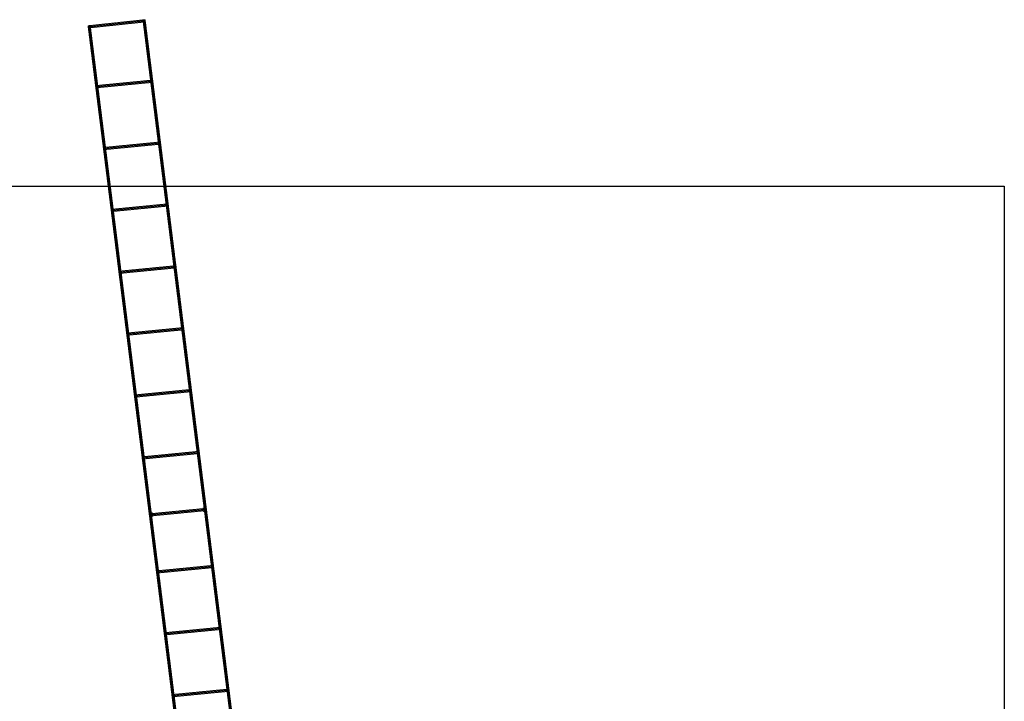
# Model space of a CAD drawing. Header units: centimetres. Extents: x -1589 to 108054, y -205274 to 31709.
# Tile 131 of 256: x 26335 to 30442, y 12111 to 14953. Entities that reach past the tile are written whole.
import ezdxf

# ---------------------------------------------------------------- set-up
doc = ezdxf.new("R2010")
doc.units = ezdxf.units.CM
doc.header["$LTSCALE"] = 0.01
doc.header["$MEASUREMENT"] = 0
doc.linetypes.add('Krawędzie ukryte', pattern=[27, 20, -7])
doc.layers.add('2_belki.K_IR', color=7, linetype='Continuous')
doc.layers.add('2_słupy.ISTN', color=7, linetype='Continuous')

msp = doc.modelspace()

# ---------------------------------------------------------------- hatches: boundary and pattern name
at = {"layer": '2_słupy.ISTN', "linetype": 'Continuous', "lineweight": 5}
h = msp.add_hatch(color=8, dxfattribs=at)
h.paths.add_polyline_path([(26850.61624, 14943.04659), (26859.54642, 14944.16544), (26858.42756, 14953.09563), (26849.49738, 14951.97677)])
h.paths.add_polyline_path([(26851.0502, 14943.60487), (26850.05566, 14951.54281), (26857.9936, 14952.53735), (26858.98814, 14944.59941)], flags=0)
h = msp.add_hatch(color=8, dxfattribs=at)
h.paths.add_polyline_path([(26621.64794, 14918.88437), (26630.57812, 14920.00322), (26629.45926, 14928.9334), (26620.52908, 14927.81455)])
h.paths.add_polyline_path([(26622.0819, 14919.44265), (26621.08736, 14927.38059), (26629.0253, 14928.37512), (26630.01984, 14920.43718)], flags=0)
h = msp.add_hatch(color=8, dxfattribs=at)
h.paths.add_polyline_path([(26652.96398, 14669.02302), (26661.89416, 14670.14187), (26660.77531, 14679.07205), (26651.84512, 14677.9532)])
h.paths.add_polyline_path([(26653.39794, 14669.58129), (26652.4034, 14677.51924), (26660.34134, 14678.51377), (26661.33588, 14670.57583)], flags=0)
h = msp.add_hatch(color=8, dxfattribs=at)
h.paths.add_polyline_path([(26882.12654, 14691.37557), (26891.05673, 14692.49443), (26889.93787, 14701.42461), (26881.00769, 14700.30575)])
h.paths.add_polyline_path([(26882.56051, 14691.93385), (26881.56597, 14699.87179), (26889.50391, 14700.86633), (26890.49845, 14692.92839)], flags=0)
h = msp.add_hatch(color=8, dxfattribs=at)
h.paths.add_polyline_path([(26685.29484, 14411.04101), (26694.22502, 14412.15987), (26693.10617, 14421.09005), (26684.17598, 14419.97119)])
h.paths.add_polyline_path([(26685.7288, 14411.59929), (26684.73426, 14419.53723), (26692.6722, 14420.53177), (26693.66674, 14412.59383)], flags=0)
h = msp.add_hatch(color=8, dxfattribs=at)
h.paths.add_polyline_path([(26914.45658, 14433.53827), (26923.38676, 14434.65713), (26922.2679, 14443.58731), (26913.33772, 14442.46846)])
h.paths.add_polyline_path([(26914.89054, 14434.09655), (26913.896, 14442.03449), (26921.83394, 14443.02903), (26922.82848, 14435.09109)], flags=0)
h = msp.add_hatch(color=8, dxfattribs=at)
h.paths.add_polyline_path([(26946.78827, 14175.41156), (26955.71845, 14176.53041), (26954.5996, 14185.4606), (26945.66941, 14184.34174)])
h.paths.add_polyline_path([(26947.22223, 14175.96984), (26946.22769, 14183.90778), (26954.16563, 14184.90232), (26955.16017, 14176.96438)], flags=0)
h = msp.add_hatch(color=8, dxfattribs=at)
h.paths.add_polyline_path([(26717.62607, 14152.8661), (26726.55626, 14153.98496), (26725.4374, 14162.91514), (26716.50722, 14161.79628)])
h.paths.add_polyline_path([(26718.06004, 14153.42438), (26717.0655, 14161.36232), (26725.00344, 14162.35686), (26725.99798, 14154.41892)], flags=0)
h = msp.add_hatch(color=8, dxfattribs=at)
h.paths.add_polyline_path([(26979.10654, 13917.58785), (26988.03672, 13918.70671), (26986.91787, 13927.63689), (26977.98769, 13926.51804)])
h.paths.add_polyline_path([(26979.5405, 13918.14613), (26978.54597, 13926.08407), (26986.48391, 13927.07861), (26987.47844, 13919.14067)], flags=0)
h = msp.add_hatch(color=8, dxfattribs=at)
h.paths.add_polyline_path([(26749.95068, 13894.88331), (26758.88087, 13896.00217), (26757.76201, 13904.93235), (26748.83183, 13903.81349)])
h.paths.add_polyline_path([(26750.38465, 13895.44159), (26749.39011, 13903.37953), (26757.32805, 13904.37407), (26758.32259, 13896.43613)], flags=0)
h = msp.add_hatch(color=8, dxfattribs=at)
h.paths.add_polyline_path([(26782.1909, 13637.72786), (26791.12108, 13638.84672), (26790.00223, 13647.7769), (26781.07204, 13646.65805)])
h.paths.add_polyline_path([(26782.62486, 13638.28614), (26781.63032, 13646.22408), (26789.56826, 13647.21862), (26790.5628, 13639.28068)], flags=0)
h = msp.add_hatch(color=8, dxfattribs=at)
h.paths.add_polyline_path([(27011.34322, 13660.16092), (27020.2734, 13661.27977), (27019.15454, 13670.20995), (27010.22436, 13669.0911)])
h.paths.add_polyline_path([(27011.77718, 13660.7192), (27010.78264, 13668.65714), (27018.72058, 13669.65167), (27019.71512, 13661.71373)], flags=0)
h = msp.add_hatch(color=8, dxfattribs=at)
h.paths.add_polyline_path([(26814.51752, 13379.74533), (26823.4477, 13380.86418), (26822.32884, 13389.79436), (26813.39866, 13388.67551)])
h.paths.add_polyline_path([(26814.95148, 13380.30361), (26813.95694, 13388.24155), (26821.89488, 13389.23608), (26822.88942, 13381.29814)], flags=0)
h = msp.add_hatch(color=8, dxfattribs=at)
h.paths.add_polyline_path([(27043.75578, 13401.4624), (27052.68597, 13402.58126), (27051.56711, 13411.51144), (27042.63693, 13410.39258)])
h.paths.add_polyline_path([(27044.18975, 13402.02068), (27043.19521, 13409.95862), (27051.13315, 13410.95316), (27052.12769, 13403.01522)], flags=0)
h = msp.add_hatch(color=8, dxfattribs=at)
h.paths.add_polyline_path([(27076.01882, 13144.11283), (27084.949, 13145.23168), (27083.83014, 13154.16187), (27074.89996, 13153.04301)])
h.paths.add_polyline_path([(27076.45278, 13144.67111), (27075.45824, 13152.60905), (27083.39618, 13153.60359), (27084.39072, 13145.66565)], flags=0)
h = msp.add_hatch(color=8, dxfattribs=at)
h.paths.add_polyline_path([(26846.85319, 13121.76392), (26855.78338, 13122.88278), (26854.66452, 13131.81296), (26845.73434, 13130.69411)])
h.paths.add_polyline_path([(26847.28716, 13122.3222), (26846.29262, 13130.26014), (26854.23056, 13131.25468), (26855.2251, 13123.31674)], flags=0)
h = msp.add_hatch(color=8, dxfattribs=at)
h.paths.add_polyline_path([(26876.98309, 12881.14298), (26890.87448, 12882.88342), (26889.13404, 12896.77482), (26875.24264, 12895.03437)])
h.paths.add_polyline_path([(26877.41705, 12881.70126), (26875.80092, 12894.60041), (26888.70008, 12896.21654), (26890.3162, 12883.31738)], flags=0)
h = msp.add_hatch(color=8, dxfattribs=at)
h.paths.add_polyline_path([(27101.20224, 12902.87214), (27115.09363, 12904.61258), (27113.35319, 12918.50398), (27099.46179, 12916.76354)])
h.paths.add_polyline_path([(27101.6362, 12903.43042), (27100.02007, 12916.32957), (27112.91923, 12917.9457), (27114.53535, 12905.04655)], flags=0)
h = msp.add_hatch(color=8, dxfattribs=at)
h.paths.add_polyline_path([(26906.51577, 12645.4863), (26915.44595, 12646.60515), (26914.3271, 12655.53534), (26905.39691, 12654.41648)])
h.paths.add_polyline_path([(26906.94973, 12646.04458), (26905.95519, 12653.98252), (26913.89313, 12654.97706), (26914.88767, 12647.03912)], flags=0)
h = msp.add_hatch(color=8, dxfattribs=at)
h.paths.add_polyline_path([(27135.68881, 12667.83613), (27144.619, 12668.95499), (27143.50014, 12677.88517), (27134.56996, 12676.76632)])
h.paths.add_polyline_path([(27136.12278, 12668.39441), (27135.12824, 12676.33235), (27143.06618, 12677.32689), (27144.06072, 12669.38895)], flags=0)
h = msp.add_hatch(color=8, dxfattribs=at)
h.paths.add_polyline_path([(27168.01132, 12409.85308), (27176.9415, 12410.97194), (27175.82265, 12419.90212), (27166.89246, 12418.78326)])
h.paths.add_polyline_path([(27168.44528, 12410.41136), (27167.45074, 12418.3493), (27175.38868, 12419.34384), (27176.38322, 12411.4059)], flags=0)
h = msp.add_hatch(color=8, dxfattribs=at)
h.paths.add_polyline_path([(26938.84564, 12387.50417), (26947.77582, 12388.62302), (26946.65696, 12397.55321), (26937.72678, 12396.43435)])
h.paths.add_polyline_path([(26939.2796, 12388.06245), (26938.28506, 12396.00039), (26946.223, 12396.99493), (26947.21754, 12389.05699)], flags=0)
h = msp.add_hatch(color=8, dxfattribs=at)
h.paths.add_polyline_path([(27200.33382, 12151.87003), (27209.26401, 12152.98888), (27208.14515, 12161.91907), (27199.21497, 12160.80021)])
h.paths.add_polyline_path([(27200.76779, 12152.42831), (27199.77325, 12160.36625), (27207.71119, 12161.36079), (27208.70573, 12153.42285)], flags=0)
h = msp.add_hatch(color=8, dxfattribs=at)
h.paths.add_polyline_path([(26971.1755, 12129.52204), (26980.10569, 12130.64089), (26978.98683, 12139.57108), (26970.05665, 12138.45222)])
h.paths.add_polyline_path([(26971.60947, 12130.08032), (26970.61493, 12138.01826), (26978.55287, 12139.0128), (26979.54741, 12131.07486)], flags=0)

# ---------------------------------------------------------------- linework, layer by layer
for points in [[(21472.28436, 8319.63783), (21472.28436, 11289.63783), (21472.28436, 14259.63783), (30442.28436, 14259.63783)], [(30442.28436, 14259.63783), (30442.28436, 11289.63783), (30442.28436, 8319.63783), (21472.28436, 8319.63783)], [(21472.28436, 8319.63783), (21472.28436, 11289.63783), (21472.28436, 14259.63783), (30442.28436, 14259.63783)], [(30442.28436, 14259.63783), (30442.28436, 11289.63783), (30442.28436, 8319.63783), (21472.28436, 8319.63783)]]:
    msp.add_lwpolyline(points)
at = {"layer": '2_belki.K_IR', "color": 8, "linetype": 'Krawędzie ukryte', "lineweight": 5}
for p, q in [((26854.03985, 14952.62206), (26739.55902, 14940.45984)), ((26853.94233, 14952.66193), (26849.47724, 14952.1025)), ((26849.47724, 14952.1025), (26865.53054, 14823.97263)), ((26858.40742, 14953.22136), (26853.94233, 14952.66193)), ((26886.04892, 14696.40218), (26853.94233, 14952.66193)), ((26854.51525, 14948.14724), (26854.03985, 14952.62206)), ((26874.46072, 14825.09149), (26858.40742, 14953.22136)), ((26624.99417, 14928.37398), (26620.52908, 14927.81455)), ((26620.52908, 14927.81455), (26636.47325, 14800.55566)), ((26628.78087, 14924.35242), (26621.83461, 14923.48671)), ((26621.83461, 14923.48671), (26622.41388, 14918.83875)), ((26622.37214, 14923.21655), (26628.32608, 14923.95859)), ((26622.86866, 14919.23259), (26622.37214, 14923.21655)), ((26622.41388, 14918.83875), (26629.36014, 14919.70446)), ((26653.06548, 14672.89715), (26622.41388, 14918.83875)), ((26628.8226, 14919.97462), (26622.86866, 14919.23259)), ((26629.45926, 14928.9334), (26624.99417, 14928.37398)), ((26656.88252, 14673.8562), (26624.99417, 14928.37398)), ((26739.55902, 14940.45984), (26625.0782, 14928.29762)), ((26625.0782, 14928.29762), (26625.55359, 14923.8228)), ((26854.51525, 14948.14724), (26625.55359, 14923.8228)), ((26625.55359, 14923.8228), (26626.02899, 14919.34798)), ((26656.24898, 14675.65399), (26625.59737, 14921.59559)), ((26626.02899, 14919.34798), (26740.50982, 14931.5102)), ((26628.32608, 14923.95859), (26628.8226, 14919.97462)), ((26629.36014, 14919.70446), (26628.78087, 14924.35242)), ((26660.01175, 14673.76286), (26629.36014, 14919.70446)), ((26645.40343, 14801.67452), (26629.45926, 14928.9334)), ((26740.50982, 14931.5102), (26854.99064, 14943.67242)), ((26858.14362, 14946.34775), (26851.19736, 14945.48204)), ((26851.19736, 14945.48204), (26851.77663, 14940.83409)), ((26851.7349, 14945.21188), (26857.68884, 14945.95392)), ((26852.23142, 14941.22792), (26851.7349, 14945.21188)), ((26851.77663, 14940.83409), (26858.72289, 14941.6998)), ((26882.60103, 14693.50608), (26851.77663, 14940.83409)), ((26858.18536, 14941.96996), (26852.23142, 14941.22792)), ((26854.99064, 14943.67242), (26854.51525, 14948.14724)), ((26885.78452, 14696.26291), (26854.96013, 14943.59092)), ((26857.68884, 14945.95392), (26858.18536, 14941.96996)), ((26858.72289, 14941.6998), (26858.14362, 14946.34775)), ((26889.54729, 14694.37179), (26858.72289, 14941.6998)), ((26636.47325, 14800.55566), (26652.41742, 14673.29677)), ((26661.34761, 14674.41563), (26645.40343, 14801.67452)), ((26865.53054, 14823.97263), (26881.58383, 14695.84276)), ((26890.51401, 14696.96161), (26874.46072, 14825.09149)), ((26652.41742, 14673.29677), (26656.88252, 14673.8562)), ((26656.88462, 14673.85644), (26652.41953, 14673.29702)), ((26652.41953, 14673.29702), (26668.58078, 14544.3055)), ((26653.06548, 14672.89715), (26660.01175, 14673.76286)), ((26653.09306, 14674.05814), (26660.03871, 14674.92875)), ((26653.09306, 14674.05814), (26685.21019, 14417.82959)), ((26771.01407, 14689.70256), (26656.43278, 14678.52628)), ((26656.43278, 14678.52628), (26656.86964, 14674.04753)), ((26656.84569, 14672.26116), (26688.96282, 14416.0326)), ((26886.03221, 14696.40009), (26656.86964, 14674.04753)), ((26656.86964, 14674.04753), (26657.3065, 14669.56879)), ((26656.88252, 14673.8562), (26661.34761, 14674.41563)), ((26661.34971, 14674.41587), (26656.88462, 14673.85644)), ((26689.20713, 14415.87341), (26656.88462, 14673.85644)), ((26657.3065, 14669.56879), (26771.88778, 14680.74507)), ((26660.03871, 14674.92875), (26692.15584, 14418.70019)), ((26677.51097, 14545.42435), (26661.34971, 14674.41587)), ((26885.59535, 14700.87883), (26771.01407, 14689.70256)), ((26771.88778, 14680.74507), (26886.46907, 14691.92134)), ((26881.58383, 14695.84276), (26886.04892, 14696.40218)), ((26886.04893, 14696.40217), (26881.58383, 14695.84274)), ((26881.58383, 14695.84274), (26897.74509, 14566.85122)), ((26882.00348, 14698.40342), (26888.94827, 14699.2809)), ((26882.00348, 14698.40342), (26914.63652, 14440.12903)), ((26882.60103, 14693.50608), (26889.54729, 14694.37179)), ((26886.03221, 14696.40009), (26885.59535, 14700.87883)), ((26885.75789, 14696.61015), (26918.39093, 14438.33576)), ((26886.46907, 14691.92134), (26886.03221, 14696.40009)), ((26886.04892, 14696.40218), (26890.51401, 14696.96161)), ((26890.51402, 14696.96159), (26886.04893, 14696.40217)), ((26918.37143, 14438.41913), (26886.04893, 14696.40217)), ((26888.94827, 14699.2809), (26921.5813, 14441.00651)), ((26906.67527, 14567.97008), (26890.51402, 14696.96159)), ((26668.58078, 14544.3055), (26684.74203, 14415.31398)), ((26693.67222, 14416.43284), (26677.51097, 14545.42435)), ((26897.74509, 14566.85122), (26913.90634, 14437.8597)), ((26922.83652, 14438.97856), (26906.67527, 14567.97008)), ((26684.74203, 14415.31398), (26689.20713, 14415.87341)), ((26689.20923, 14415.87366), (26684.74414, 14415.31423)), ((26685.21019, 14417.82959), (26692.15584, 14418.70019)), ((26685.7698, 14413.36501), (26685.21019, 14417.82959)), ((26692.15772, 14418.69794), (26685.21146, 14417.83223)), ((26685.21146, 14417.83223), (26685.76792, 14413.36726)), ((26691.69969, 14418.31911), (26685.74628, 14417.57287)), ((26685.74628, 14417.57287), (26686.22595, 14413.74609)), ((26685.74737, 14417.57514), (26691.7013, 14418.31718)), ((26686.22434, 14413.74802), (26685.74737, 14417.57514)), ((26803.34493, 14431.72055), (26688.76365, 14420.54427)), ((26688.76365, 14420.54427), (26689.2005, 14416.06553)), ((26720.8993, 14159.78147), (26688.96282, 14416.0326)), ((26918.36307, 14438.41808), (26689.2005, 14416.06553)), ((26689.2005, 14416.06553), (26689.63736, 14411.58678)), ((26689.20713, 14415.87341), (26693.67222, 14416.43284)), ((26693.67433, 14416.43308), (26689.20923, 14415.87366)), ((26721.53174, 14157.89062), (26689.20923, 14415.87366)), ((26689.63736, 14411.58678), (26804.21864, 14422.76306)), ((26692.17936, 14414.49233), (26691.69969, 14418.31911)), ((26691.7013, 14418.31718), (26692.17828, 14414.49006)), ((26692.15584, 14418.70019), (26692.71545, 14414.23562)), ((26692.71419, 14414.23297), (26692.15772, 14418.69794)), ((26709.83558, 14287.44157), (26693.67433, 14416.43308)), ((26917.92621, 14442.89683), (26803.34493, 14431.72055)), ((26804.21864, 14422.76306), (26918.79993, 14433.93934)), ((26913.90634, 14437.8597), (26918.37143, 14438.41913)), ((26918.37143, 14438.41911), (26913.90634, 14437.85969)), ((26913.90634, 14437.85969), (26930.06759, 14308.86817)), ((26921.48372, 14440.9882), (26914.53745, 14440.12249)), ((26914.53745, 14440.12249), (26915.09392, 14435.65752)), ((26914.63652, 14440.12903), (26921.5813, 14441.00651)), ((26915.20055, 14435.66501), (26914.63652, 14440.12903)), ((26915.07336, 14439.8654), (26921.0273, 14440.60744)), ((26915.55034, 14436.03828), (26915.07336, 14439.8654)), ((26915.09392, 14435.65752), (26922.04018, 14436.52323)), ((26947.23995, 14177.72505), (26915.09392, 14435.65752)), ((26921.12554, 14440.62497), (26915.17286, 14439.87285)), ((26915.17286, 14439.87285), (26915.65632, 14436.04655)), ((26922.14533, 14436.54249), (26915.20055, 14435.66501)), ((26921.50427, 14436.78032), (26915.55034, 14436.03828)), ((26915.65632, 14436.04655), (26921.60899, 14436.79867)), ((26918.36307, 14438.41808), (26917.92621, 14442.89683)), ((26950.43484, 14180.39039), (26918.28882, 14438.32286)), ((26918.79993, 14433.93934), (26918.36307, 14438.41808)), ((26918.37143, 14438.41913), (26922.83652, 14438.97856)), ((26922.83652, 14438.97854), (26918.37143, 14438.41911)), ((26950.69393, 14180.43608), (26918.37143, 14438.41911)), ((26921.0273, 14440.60744), (26921.50427, 14436.78032)), ((26921.60899, 14436.79867), (26921.12554, 14440.62497)), ((26922.04018, 14436.52323), (26921.48372, 14440.9882)), ((26921.5813, 14441.00651), (26922.14533, 14436.54249)), ((26954.18621, 14178.59076), (26922.04018, 14436.52323)), ((26938.99777, 14309.98702), (26922.83652, 14438.97854)), ((26684.74414, 14415.31423), (26700.90539, 14286.32271)), ((26685.76792, 14413.36726), (26692.71419, 14414.23297)), ((26717.7044, 14157.11613), (26685.76792, 14413.36726)), ((26692.71545, 14414.23562), (26685.7698, 14413.36501)), ((26692.17828, 14414.49006), (26686.22434, 14413.74802)), ((26686.22595, 14413.74609), (26692.17936, 14414.49233)), ((26724.65067, 14157.98184), (26692.71419, 14414.23297)), ((26930.06759, 14308.86817), (26946.22884, 14179.87665)), ((26955.15902, 14180.99551), (26938.99777, 14309.98702)), ((26700.90539, 14286.32271), (26717.06665, 14157.33119)), ((26725.99683, 14158.45005), (26709.83558, 14287.44157)), ((26835.67579, 14173.73855), (26721.09451, 14162.56227)), ((26950.69393, 14180.43608), (26721.53137, 14158.08352)), ((26950.25708, 14184.91482), (26835.67579, 14173.73855)), ((26836.54951, 14164.78106), (26951.13079, 14175.95733)), ((26946.22884, 14179.87665), (26950.69393, 14180.43608)), ((26950.69393, 14180.43606), (26946.22884, 14179.87663)), ((26946.22884, 14179.87663), (26962.39009, 14050.88511)), ((26946.65685, 14182.43836), (26953.60163, 14183.31584)), ((26946.65685, 14182.43836), (26979.28989, 13924.16397)), ((26947.23995, 14177.72505), (26954.18621, 14178.59076)), ((26950.69393, 14180.43608), (26950.25708, 14184.91482)), ((26950.41126, 14180.64509), (26983.04429, 13922.3707)), ((26950.69393, 14180.43608), (26955.15902, 14180.99551)), ((26955.15903, 14180.99549), (26950.69393, 14180.43606)), ((26951.13079, 14175.95733), (26950.69393, 14180.43608)), ((26983.01644, 13922.45302), (26950.69393, 14180.43606)), ((26953.60163, 14183.31584), (26986.23467, 13925.04145)), ((26971.32028, 14052.00397), (26955.15903, 14180.99549)), ((26717.06665, 14157.33119), (26721.53174, 14157.89062)), ((26721.53385, 14157.89087), (26717.06875, 14157.33144)), ((26717.06875, 14157.33144), (26733.23001, 14028.33992)), ((26717.7044, 14157.11613), (26724.65067, 14157.98184)), ((26717.74643, 14158.09308), (26724.69208, 14158.96369)), ((26717.74643, 14158.09308), (26749.86356, 13901.86453)), ((26721.09451, 14162.56227), (26721.53137, 14158.08352)), ((26721.49906, 14156.2961), (26753.61619, 13900.06754)), ((26721.53137, 14158.08352), (26721.96822, 14153.60478)), ((26721.53174, 14157.89062), (26725.99683, 14158.45005)), ((26725.99894, 14158.45029), (26721.53385, 14157.89087)), ((26753.85635, 13899.90783), (26721.53385, 14157.89087)), ((26721.96822, 14153.60478), (26836.54951, 14164.78106)), ((26724.69208, 14158.96369), (26756.80921, 13902.73513)), ((26742.16019, 14029.45878), (26725.99894, 14158.45029)), ((26962.39009, 14050.88511), (26978.55135, 13921.8936)), ((26987.48153, 13923.01245), (26971.32028, 14052.00397)), ((26733.23001, 14028.33992), (26749.39126, 13899.3484)), ((26758.32144, 13900.46726), (26742.16019, 14029.45878)), ((26982.57958, 13926.93177), (26867.9983, 13915.75549)), ((26986.13708, 13925.02314), (26979.19082, 13924.15743)), ((26979.19082, 13924.15743), (26979.74729, 13919.69246)), ((26979.28989, 13924.16397), (26986.23467, 13925.04145)), ((26979.85392, 13919.69995), (26979.28989, 13924.16397)), ((26979.72673, 13923.90034), (26985.68067, 13924.64238)), ((26980.2037, 13920.07322), (26979.72673, 13923.90034)), ((26985.7789, 13924.65991), (26979.82623, 13923.90779)), ((26979.82623, 13923.90779), (26980.30968, 13920.08149)), ((26983.01644, 13922.45302), (26982.57958, 13926.93177)), ((26983.01644, 13922.45302), (26987.48153, 13923.01245)), ((26987.48153, 13923.01243), (26983.01644, 13922.45301)), ((26985.68067, 13924.64238), (26986.15764, 13920.81526)), ((26986.26236, 13920.83361), (26985.7789, 13924.65991)), ((26986.69355, 13920.55817), (26986.13708, 13925.02314)), ((26986.23467, 13925.04145), (26986.7987, 13920.57743)), ((27003.64278, 13794.02092), (26987.48153, 13923.01243)), ((26749.39126, 13899.3484), (26753.85635, 13899.90783)), ((26753.85846, 13899.90808), (26749.39336, 13899.34865)), ((26749.39336, 13899.34865), (26765.55462, 13770.35713)), ((26749.86356, 13901.86453), (26756.80921, 13902.73513)), ((26750.42317, 13897.39995), (26749.86356, 13901.86453)), ((26756.81108, 13902.73288), (26749.86482, 13901.86717)), ((26749.86482, 13901.86717), (26750.42129, 13897.4022)), ((26756.35306, 13902.35405), (26750.39965, 13901.60782)), ((26750.39965, 13901.60782), (26750.87932, 13897.78103)), ((26750.40073, 13901.61008), (26756.35467, 13902.35212)), ((26750.8777, 13897.78296), (26750.40073, 13901.61008)), ((26750.42129, 13897.4022), (26757.36755, 13898.26791)), ((26782.35777, 13641.15107), (26750.42129, 13897.4022)), ((26757.36882, 13898.27056), (26750.42317, 13897.39995)), ((26756.83164, 13898.525), (26750.8777, 13897.78296)), ((26750.87932, 13897.78103), (26756.83273, 13898.52727)), ((26867.9983, 13915.75549), (26753.41701, 13904.57921)), ((26753.41701, 13904.57921), (26753.85387, 13900.10047)), ((26785.55267, 13643.81641), (26753.61619, 13900.06754)), ((26983.01644, 13922.45302), (26753.85387, 13900.10047)), ((26753.85387, 13900.10047), (26754.29073, 13895.62172)), ((26753.85635, 13899.90783), (26758.32144, 13900.46726)), ((26758.32355, 13900.4675), (26753.85846, 13899.90808)), ((26786.18096, 13641.92504), (26753.85846, 13899.90808)), ((26754.29073, 13895.62172), (26868.87201, 13906.798)), ((26756.83273, 13898.52727), (26756.35306, 13902.35405)), ((26756.35467, 13902.35212), (26756.83164, 13898.525)), ((26756.80921, 13902.73513), (26757.36882, 13898.27056)), ((26757.36755, 13898.26791), (26756.81108, 13902.73288)), ((26789.30403, 13642.01678), (26757.36755, 13898.26791)), ((26774.4848, 13771.47599), (26758.32355, 13900.4675)), ((26868.87201, 13906.798), (26983.45329, 13917.97428)), ((26978.55135, 13921.8936), (26983.01644, 13922.45302)), ((26983.01644, 13922.45301), (26978.55135, 13921.89358)), ((26978.55135, 13921.89358), (26994.7126, 13792.90206)), ((26979.74729, 13919.69246), (26986.69355, 13920.55817)), ((27011.89331, 13661.75999), (26979.74729, 13919.69246)), ((26986.7987, 13920.57743), (26979.85392, 13919.69995)), ((26986.15764, 13920.81526), (26980.2037, 13920.07322)), ((26980.30968, 13920.08149), (26986.26236, 13920.83361)), ((27015.08821, 13664.42533), (26982.94219, 13922.3578)), ((26983.45329, 13917.97428), (26983.01644, 13922.45302)), ((27015.33894, 13664.46997), (26983.01644, 13922.45301)), ((27018.83957, 13662.6257), (26986.69355, 13920.55817)), ((26765.55462, 13770.35713), (26781.71587, 13641.36561)), ((26790.64605, 13642.48447), (26774.4848, 13771.47599)), ((26994.7126, 13792.90206), (27010.87385, 13663.91054)), ((27019.80403, 13665.0294), (27003.64278, 13794.02092)), ((26781.71587, 13641.36561), (26786.18096, 13641.92504)), ((26786.18307, 13641.92529), (26781.71798, 13641.36586)), ((26781.71798, 13641.36586), (26797.87923, 13512.37434)), ((26782.35777, 13641.15107), (26789.30403, 13642.01678)), ((26782.65698, 13642.07758), (26789.60263, 13642.94819)), ((26782.65698, 13642.07758), (26814.7741, 13385.84902)), ((26900.3208, 13657.77244), (26785.73952, 13646.59616)), ((26785.73952, 13646.59616), (26786.17638, 13642.11742)), ((27015.33894, 13664.46997), (26786.17638, 13642.11742)), ((26786.17638, 13642.11742), (26786.61323, 13637.63867)), ((26786.18096, 13641.92504), (26790.64605, 13642.48447)), ((26790.64816, 13642.48472), (26786.18307, 13641.92529)), ((26818.50557, 13383.94225), (26786.18307, 13641.92529)), ((26786.40961, 13640.2806), (26818.52674, 13384.05204)), ((26786.61323, 13637.63867), (26901.19452, 13648.81495)), ((26789.60263, 13642.94819), (26821.71975, 13386.71963)), ((26806.80941, 13513.4932), (26790.64816, 13642.48472)), ((27014.90208, 13668.94872), (26900.3208, 13657.77244)), ((26901.19452, 13648.81495), (27015.7758, 13659.99123)), ((27010.87385, 13663.91054), (27015.33894, 13664.46997)), ((27015.33894, 13664.46995), (27010.87385, 13663.91053)), ((27010.87385, 13663.91053), (27027.0351, 13534.91901)), ((27011.53954, 13666.50518), (27018.48432, 13667.38266)), ((27011.53954, 13666.50518), (27044.17258, 13408.23079)), ((27011.89331, 13661.75999), (27018.83957, 13662.6257)), ((27015.33894, 13664.46997), (27014.90208, 13668.94872)), ((27015.29395, 13664.71191), (27047.92699, 13406.43752)), ((27015.33894, 13664.46997), (27019.80403, 13665.0294)), ((27019.80404, 13665.02938), (27015.33894, 13664.46995)), ((27015.7758, 13659.99123), (27015.33894, 13664.46997)), ((27047.66145, 13406.48692), (27015.33894, 13664.46995)), ((27018.48432, 13667.38266), (27051.11736, 13409.10827)), ((27035.96529, 13536.03786), (27019.80404, 13665.02938)), ((26797.87923, 13512.37434), (26814.04048, 13383.38282)), ((26822.97066, 13384.50168), (26806.80941, 13513.4932)), ((27027.0351, 13534.91901), (27043.19636, 13405.92749)), ((27052.12654, 13407.04635), (27035.96529, 13536.03786)), ((26932.64331, 13399.78939), (26818.06202, 13388.61311)), ((27047.66145, 13406.48692), (26818.49888, 13384.13436)), ((26818.93574, 13379.65562), (26933.51702, 13390.8319)), ((27047.22459, 13410.96566), (26932.64331, 13399.78939)), ((26933.51702, 13390.8319), (27048.0983, 13402.00817)), ((27047.66145, 13406.48692), (27043.19636, 13405.92749)), ((27043.19636, 13405.92749), (27047.66145, 13406.48692)), ((27043.19636, 13405.92749), (27059.35761, 13276.93597)), ((27051.04763, 13409.00764), (27044.10137, 13408.14193)), ((27044.10137, 13408.14193), (27044.65784, 13403.67696)), ((27044.17258, 13408.23079), (27051.11736, 13409.10827)), ((27044.73661, 13403.76677), (27044.17258, 13408.23079)), ((27044.63728, 13407.88484), (27050.59122, 13408.62687)), ((27045.11425, 13404.05772), (27044.63728, 13407.88484)), ((27044.65784, 13403.67696), (27051.6041, 13404.54267)), ((27076.80386, 13145.74449), (27044.65784, 13403.67696)), ((27050.66159, 13408.72673), (27044.70892, 13407.97461)), ((27044.70892, 13407.97461), (27045.19238, 13404.14831)), ((27051.68139, 13404.64425), (27044.73661, 13403.76677)), ((27051.06819, 13404.79976), (27045.11425, 13404.05772)), ((27045.19238, 13404.14831), (27051.14505, 13404.90043)), ((27047.66145, 13406.48692), (27047.22459, 13410.96566)), ((27052.12654, 13407.04635), (27047.66145, 13406.48692)), ((27047.66145, 13406.48692), (27052.12654, 13407.04635)), ((27079.98395, 13148.50388), (27047.66145, 13406.48692)), ((27048.0983, 13402.00817), (27047.66145, 13406.48692)), ((27079.99876, 13148.40983), (27047.85273, 13406.3423)), ((27050.59122, 13408.62687), (27051.06819, 13404.79976)), ((27051.14505, 13404.90043), (27050.66159, 13408.72673)), ((27051.6041, 13404.54267), (27051.04763, 13409.00764)), ((27051.11736, 13409.10827), (27051.68139, 13404.64425)), ((27083.75012, 13146.6102), (27051.6041, 13404.54267)), ((27068.28779, 13278.05483), (27052.12654, 13407.04635)), ((26814.04048, 13383.38282), (26818.50557, 13383.94225)), ((26818.50768, 13383.9425), (26814.04259, 13383.38307)), ((26814.04259, 13383.38307), (26830.20384, 13254.39155)), ((26814.7741, 13385.84902), (26821.71975, 13386.71963)), ((26815.33372, 13381.38445), (26814.7741, 13385.84902)), ((26821.93061, 13384.78778), (26814.98435, 13383.92208)), ((26814.98435, 13383.92208), (26815.54081, 13379.4571)), ((26821.26361, 13386.33855), (26815.31019, 13385.59231)), ((26815.31019, 13385.59231), (26815.78986, 13381.76553)), ((26822.27937, 13382.25505), (26815.33372, 13381.38445)), ((26815.52026, 13383.66498), (26821.47419, 13384.40702)), ((26815.99723, 13379.83787), (26815.52026, 13383.66498)), ((26815.54081, 13379.4571), (26822.48708, 13380.32281)), ((26847.47729, 13123.20597), (26815.54081, 13379.4571)), ((26815.78986, 13381.76553), (26821.74328, 13382.51177)), ((26821.95117, 13380.5799), (26815.99723, 13379.83787)), ((26818.06202, 13388.61311), (26818.49888, 13384.13436)), ((26818.49888, 13384.13436), (26818.93574, 13379.65562)), ((26818.50557, 13383.94225), (26822.97066, 13384.50168)), ((26822.97277, 13384.50193), (26818.50768, 13383.9425)), ((26850.83018, 13125.95946), (26818.50768, 13383.9425)), ((26850.67219, 13125.87131), (26818.73571, 13382.12244)), ((26821.74328, 13382.51177), (26821.26361, 13386.33855)), ((26821.47419, 13384.40702), (26821.95117, 13380.5799)), ((26821.71975, 13386.71963), (26822.27937, 13382.25505)), ((26822.48708, 13380.32281), (26821.93061, 13384.78778)), ((26854.42355, 13124.07168), (26822.48708, 13380.32281)), ((26839.13402, 13255.51041), (26822.97277, 13384.50193)), ((27059.35761, 13276.93597), (27075.51886, 13147.94446)), ((27084.44904, 13149.06331), (27068.28779, 13278.05483)), ((26830.20384, 13254.39155), (26846.36509, 13125.40004)), ((26855.29527, 13126.51889), (26839.13402, 13255.51041)), ((27079.98395, 13148.50388), (26850.82138, 13126.15133)), ((27079.54709, 13152.98263), (26964.96581, 13141.80635)), ((26965.83952, 13132.84886), (27080.42081, 13144.02514)), ((27079.98395, 13148.50388), (27075.51886, 13147.94446)), ((27075.51886, 13147.94446), (27079.98395, 13148.50388)), ((27075.51886, 13147.94446), (27090.4147, 13029.05284)), ((27076.15113, 13149.0591), (27083.09592, 13149.93657)), ((27076.15113, 13149.0591), (27105.55222, 12916.36403)), ((27076.80386, 13145.74449), (27083.75012, 13146.6102)), ((27079.98395, 13148.50388), (27079.54709, 13152.98263)), ((27079.92274, 13147.12967), (27109.32383, 12914.4346)), ((27084.44904, 13149.06331), (27079.98395, 13148.50388)), ((27079.98395, 13148.50388), (27084.44904, 13149.06331)), ((27109.77563, 12910.72066), (27079.98395, 13148.50388)), ((27080.42081, 13144.02514), (27079.98395, 13148.50388)), ((27083.09592, 13149.93657), (27112.497, 12917.2415)), ((27099.34488, 13030.1717), (27084.44904, 13149.06331)), ((26850.83018, 13125.95946), (26846.36509, 13125.40004)), ((26846.36509, 13125.40004), (26850.83018, 13125.95946)), ((26846.36509, 13125.40004), (26861.26093, 13006.50842)), ((26847.22438, 13126.73971), (26854.17003, 13127.61031)), ((26847.22438, 13126.73971), (26876.39532, 12894.01567)), ((26847.47729, 13123.20597), (26854.42355, 13124.07168)), ((26964.96581, 13141.80635), (26850.38453, 13130.63007)), ((26850.38453, 13130.63007), (26850.82138, 13126.15133)), ((26850.82138, 13126.15133), (26851.25824, 13121.67258)), ((26855.29527, 13126.51889), (26850.83018, 13125.95946)), ((26850.83018, 13125.95946), (26855.29527, 13126.51889)), ((26880.62186, 12888.17624), (26850.83018, 13125.95946)), ((26850.99408, 13124.80655), (26880.16502, 12892.08252)), ((26851.25824, 13121.67258), (26965.83952, 13132.84886)), ((26854.17003, 13127.61031), (26883.34097, 12894.88628)), ((26870.19111, 13007.62728), (26855.29527, 13126.51889)), ((27090.4147, 13029.05284), (27105.31054, 12910.16123)), ((27114.24072, 12911.28008), (27099.34488, 13030.1717)), ((26861.26093, 13006.50842), (26876.15677, 12887.61681)), ((26885.08695, 12888.73566), (26870.19111, 13007.62728)), ((26994.75749, 12904.02312), (26880.17621, 12892.84685)), ((27109.77563, 12910.72066), (26880.61307, 12888.3681)), ((27109.33877, 12915.1994), (26994.75749, 12904.02312)), ((26995.63121, 12895.06563), (27110.21249, 12906.24191)), ((27109.77563, 12910.72066), (27105.31054, 12910.16123)), ((27105.31054, 12910.16123), (27109.77563, 12910.72066)), ((27105.31054, 12910.16123), (27120.20638, 12791.26961)), ((27105.55222, 12916.36403), (27112.497, 12917.2415)), ((27106.15066, 12911.6277), (27105.55222, 12916.36403)), ((27112.04369, 12916.84052), (27106.09102, 12916.0884)), ((27106.09102, 12916.0884), (27106.60397, 12912.02868)), ((27113.09544, 12912.50517), (27106.15066, 12911.6277)), ((27113.45464, 12909.64278), (27106.50838, 12908.77707)), ((27106.50838, 12908.77707), (27107.09879, 12904.03973)), ((27106.60397, 12912.02868), (27112.55664, 12912.7808)), ((27107.04671, 12908.50053), (27113.00065, 12909.24256)), ((27107.55278, 12904.43995), (27107.04671, 12908.50053)), ((27107.09879, 12904.03973), (27114.04505, 12904.90544)), ((27136.10565, 12671.29519), (27107.09879, 12904.03973)), ((27113.50672, 12905.18199), (27107.55278, 12904.43995)), ((27109.77563, 12910.72066), (27109.33877, 12915.1994)), ((27114.24072, 12911.28008), (27109.77563, 12910.72066)), ((27109.77563, 12910.72066), (27114.24072, 12911.28008)), ((27139.56732, 12672.93743), (27109.77563, 12910.72066)), ((27110.21249, 12906.24191), (27109.77563, 12910.72066)), ((27139.28358, 12674.09672), (27110.27672, 12906.84126)), ((27112.55664, 12912.7808), (27112.04369, 12916.84052)), ((27112.497, 12917.2415), (27113.09544, 12912.50517)), ((27113.00065, 12909.24256), (27113.50672, 12905.18199)), ((27114.04505, 12904.90544), (27113.45464, 12909.64278)), ((27143.05192, 12672.1609), (27114.04505, 12904.90544)), ((27129.13657, 12792.38847), (27114.24072, 12911.28008)), ((26880.62186, 12888.17624), (26876.15677, 12887.61681)), ((26876.15677, 12887.61681), (26880.62186, 12888.17624)), ((26876.15677, 12887.61681), (26891.05261, 12768.72519)), ((26876.39532, 12894.01567), (26883.34097, 12894.88628)), ((26876.98907, 12889.27875), (26876.39532, 12894.01567)), ((26882.88726, 12894.48574), (26876.93385, 12893.73951)), ((26876.93385, 12893.73951), (26877.44278, 12889.67929)), ((26883.93472, 12890.14936), (26876.98907, 12889.27875)), ((26884.30087, 12887.09836), (26877.35461, 12886.23265)), ((26877.35461, 12886.23265), (26877.94502, 12881.49531)), ((26877.44278, 12889.67929), (26883.39619, 12890.42553)), ((26877.89294, 12885.95611), (26883.84688, 12886.69814)), ((26878.39901, 12881.89553), (26877.89294, 12885.95611)), ((26877.94502, 12881.49531), (26884.89128, 12882.36102)), ((26906.95189, 12648.75077), (26877.94502, 12881.49531)), ((26884.35295, 12882.63757), (26878.39901, 12881.89553)), ((26880.17621, 12892.84685), (26880.61307, 12888.3681)), ((26880.61307, 12888.3681), (26881.04992, 12883.88936)), ((26885.08695, 12888.73566), (26880.62186, 12888.17624)), ((26880.62186, 12888.17624), (26885.08695, 12888.73566)), ((26910.41355, 12650.39301), (26880.62186, 12888.17624)), ((26881.04992, 12883.88936), (26995.63121, 12895.06563)), ((26910.12981, 12651.5523), (26881.12295, 12884.29684)), ((26883.39619, 12890.42553), (26882.88726, 12894.48574)), ((26883.34097, 12894.88628), (26883.93472, 12890.14936)), ((26883.84688, 12886.69814), (26884.35295, 12882.63757)), ((26884.89128, 12882.36102), (26884.30087, 12887.09836)), ((26913.89815, 12649.61648), (26884.89128, 12882.36102)), ((26899.9828, 12769.84405), (26885.08695, 12888.73566)), ((27120.20638, 12791.26961), (27135.10222, 12672.378)), ((27144.03241, 12673.49686), (27129.13657, 12792.38847)), ((26891.05261, 12768.72519), (26905.94846, 12649.83358)), ((26914.87864, 12650.95244), (26899.9828, 12769.84405)), ((26910.41355, 12650.39301), (26905.94846, 12649.83358)), ((26905.94846, 12649.83358), (26910.41355, 12650.39301)), ((26905.94846, 12649.83358), (26922.10971, 12520.84206)), ((26906.72212, 12650.5171), (26913.66777, 12651.38771)), ((26906.72212, 12650.5171), (26938.83925, 12394.28855)), ((26906.95189, 12648.75077), (26913.89815, 12649.61648)), ((27024.54918, 12666.2399), (26909.96789, 12655.06362)), ((26909.96789, 12655.06362), (26910.40475, 12650.58487)), ((27139.56732, 12672.93743), (26910.40475, 12650.58487)), ((26910.40475, 12650.58487), (26910.84161, 12646.10613)), ((26914.87864, 12650.95244), (26910.41355, 12650.39301)), ((26910.41355, 12650.39301), (26914.87864, 12650.95244)), ((26942.73605, 12392.40997), (26910.41355, 12650.39301)), ((26910.84161, 12646.10613), (27025.42289, 12657.28241)), ((26913.66777, 12651.38771), (26945.7849, 12395.15915)), ((26931.03989, 12521.96092), (26914.87864, 12650.95244)), ((27139.13046, 12677.41617), (27024.54918, 12666.2399)), ((27025.42289, 12657.28241), (27140.00417, 12668.45868)), ((27139.56732, 12672.93743), (27135.10222, 12672.378)), ((27135.10222, 12672.378), (27139.56732, 12672.93743)), ((27135.10222, 12672.378), (27151.26348, 12543.38648)), ((27135.63254, 12674.86238), (27142.57732, 12675.73986)), ((27135.63254, 12674.86238), (27168.00306, 12418.66571)), ((27136.10565, 12671.29519), (27143.05192, 12672.1609)), ((27139.56732, 12672.93743), (27139.13046, 12677.41617)), ((27139.38695, 12673.06911), (27171.75746, 12416.87244)), ((27144.03241, 12673.49686), (27139.56732, 12672.93743)), ((27139.56732, 12672.93743), (27144.03241, 12673.49686)), ((27171.88982, 12414.95439), (27139.56732, 12672.93743)), ((27140.00417, 12668.45868), (27139.56732, 12672.93743)), ((27142.57732, 12675.73986), (27174.94784, 12419.54319)), ((27160.19366, 12544.50534), (27144.03241, 12673.49686)), ((26910.47475, 12648.72012), (26942.59188, 12392.49156)), ((27151.26348, 12543.38648), (27167.42473, 12414.39497)), ((27176.35491, 12415.51382), (27160.19366, 12544.50534)), ((26922.10971, 12520.84206), (26938.27096, 12391.85055)), ((26947.20114, 12392.9694), (26931.03989, 12521.96092)), ((27056.87168, 12408.25686), (26942.29039, 12397.08058)), ((27171.88982, 12414.95439), (26942.72725, 12392.60184)), ((27171.45296, 12419.43314), (27056.87168, 12408.25686)), ((27057.74539, 12399.29937), (27172.32668, 12410.47565)), ((27171.88982, 12414.95439), (27167.42473, 12414.39497)), ((27167.42473, 12414.39497), (27171.88982, 12414.95439)), ((27167.42473, 12414.39497), (27183.58598, 12285.40345)), ((27168.00306, 12418.66571), (27174.94784, 12419.54319)), ((27168.56709, 12414.20169), (27168.00306, 12418.66571)), ((27175.32232, 12415.76582), (27168.37606, 12414.90012)), ((27168.37606, 12414.90012), (27168.93252, 12410.43514)), ((27174.49207, 12419.16165), (27168.5394, 12418.40953)), ((27168.5394, 12418.40953), (27169.02286, 12414.58323)), ((27175.51187, 12415.07917), (27168.56709, 12414.20169)), ((27168.91197, 12414.64303), (27174.8659, 12415.38506)), ((27169.38894, 12410.81591), (27168.91197, 12414.64303)), ((27168.93252, 12410.43514), (27175.87879, 12411.30085)), ((27200.869, 12154.18401), (27168.93252, 12410.43514)), ((27169.02286, 12414.58323), (27174.97553, 12415.33535)), ((27175.34288, 12411.55794), (27169.38894, 12410.81591)), ((27171.88982, 12414.95439), (27171.45296, 12419.43314)), ((27176.35491, 12415.51382), (27171.88982, 12414.95439)), ((27171.88982, 12414.95439), (27176.35491, 12415.51382)), ((27204.21232, 12156.97136), (27171.88982, 12414.95439)), ((27172.32668, 12410.47565), (27171.88982, 12414.95439)), ((27204.0639, 12156.84935), (27172.12742, 12413.10048)), ((27174.97553, 12415.33535), (27174.49207, 12419.16165)), ((27174.8659, 12415.38506), (27175.34288, 12411.55794)), ((27174.94784, 12419.54319), (27175.51187, 12415.07917)), ((27175.87879, 12411.30085), (27175.32232, 12415.76582)), ((27207.81527, 12155.04972), (27175.87879, 12411.30085)), ((27192.51616, 12286.5223), (27176.35491, 12415.51382)), ((26938.27096, 12391.85055), (26942.73605, 12392.40997)), ((26942.74255, 12392.41077), (26938.27746, 12391.85134)), ((26938.27746, 12391.85134), (26954.43871, 12262.85983)), ((26938.83925, 12394.28855), (26945.7849, 12395.15915)), ((26939.39886, 12389.82397), (26938.83925, 12394.28855)), ((26945.78678, 12395.1569), (26938.84052, 12394.29119)), ((26938.84052, 12394.29119), (26939.39698, 12389.82622)), ((26945.32875, 12394.77807), (26939.37534, 12394.03183)), ((26939.37534, 12394.03183), (26939.85501, 12390.20505)), ((26939.37642, 12394.0341), (26945.33036, 12394.77614)), ((26939.8534, 12390.20698), (26939.37642, 12394.0341)), ((26939.39698, 12389.82622), (26946.34324, 12390.69193)), ((26971.33346, 12133.57508), (26939.39698, 12389.82622)), ((26946.34451, 12390.69457), (26939.39886, 12389.82397)), ((26945.80734, 12390.94902), (26939.8534, 12390.20698)), ((26939.85501, 12390.20505), (26945.80842, 12390.95129)), ((26942.29039, 12397.08058), (26942.72725, 12392.60184)), ((26974.52836, 12136.24043), (26942.59188, 12392.49156)), ((26942.72725, 12392.60184), (26943.16411, 12388.12309)), ((26942.73605, 12392.40997), (26947.20114, 12392.9694)), ((26947.20764, 12392.9702), (26942.74255, 12392.41077)), ((26975.06505, 12134.42774), (26942.74255, 12392.41077)), ((26943.16411, 12388.12309), (27057.74539, 12399.29937)), ((26945.80842, 12390.95129), (26945.32875, 12394.77807)), ((26945.33036, 12394.77614), (26945.80734, 12390.94902)), ((26945.7849, 12395.15915), (26946.34451, 12390.69457)), ((26946.34324, 12390.69193), (26945.78678, 12395.1569)), ((26978.27972, 12134.44079), (26946.34324, 12390.69193)), ((26963.36889, 12263.97868), (26947.20764, 12392.9702)), ((27183.58598, 12285.40345), (27199.74723, 12156.41193)), ((27208.67741, 12157.53079), (27192.51616, 12286.5223)), ((26954.43871, 12262.85983), (26970.59996, 12133.86831)), ((26979.53015, 12134.98716), (26963.36889, 12263.97868)), ((27204.21232, 12156.97136), (26975.04975, 12134.6188)), ((27203.77546, 12161.4501), (27089.19418, 12150.27383)), ((27199.74723, 12156.41193), (27204.21232, 12156.97136)), ((27204.22931, 12156.97909), (27199.76421, 12156.41966)), ((27200.46973, 12158.80926), (27207.41451, 12159.68673)), ((27200.46973, 12158.80926), (27232.84025, 11902.61259)), ((27204.21232, 12156.97136), (27203.77546, 12161.4501)), ((27204.21232, 12156.97136), (27208.67741, 12157.53079)), ((27204.64918, 12152.49261), (27204.21232, 12156.97136)), ((27204.22414, 12157.01598), (27236.59465, 11900.81932)), ((27208.6944, 12157.53851), (27204.22931, 12156.97909)), ((27236.55181, 11898.99605), (27204.22931, 12156.97909)), ((27207.41451, 12159.68673), (27239.78503, 11903.49007)), ((27224.85565, 12028.547), (27208.6944, 12157.53851)), ((26970.59996, 12133.86831), (26975.06505, 12134.42774)), ((26975.08588, 12134.43033), (26970.62079, 12133.8709)), ((26970.62079, 12133.8709), (26986.78204, 12004.87938)), ((26971.33346, 12133.57508), (26978.27972, 12134.44079)), ((26971.55931, 12134.46398), (26978.50496, 12135.33458)), ((26971.55931, 12134.46398), (27003.67644, 11878.23542)), ((27089.19418, 12150.27383), (26974.6129, 12139.09755)), ((26974.6129, 12139.09755), (26975.04975, 12134.6188)), ((26975.04975, 12134.6188), (26975.48661, 12130.14006)), ((26975.06505, 12134.42774), (26979.53015, 12134.98716)), ((26979.55097, 12134.98976), (26975.08588, 12134.43033)), ((27007.40838, 11876.44729), (26975.08588, 12134.43033)), ((26975.31194, 12132.66699), (27007.42907, 11876.43844)), ((26975.48661, 12130.14006), (27090.0679, 12141.31634)), ((26978.50496, 12135.33458), (27010.62209, 11879.10603)), ((26995.71222, 12005.99824), (26979.55097, 12134.98976)), ((27090.0679, 12141.31634), (27204.64918, 12152.49261)), ((27199.76421, 12156.41966), (27215.92547, 12027.42814)), ((27200.869, 12154.18401), (27207.81527, 12155.04972))]:
    msp.add_line(p, q, dxfattribs=at)
at = {"layer": '2_słupy.ISTN', "color": 8, "linetype": 'Krawędzie ukryte', "lineweight": 5}
for p, q in [((26858.42756, 14953.09563), (26849.49738, 14951.97677)), ((26849.49738, 14951.97677), (26850.61624, 14943.04659)), ((26850.05566, 14951.54281), (26857.9936, 14952.53735)), ((26851.0502, 14943.60487), (26850.05566, 14951.54281)), ((26857.9936, 14952.53735), (26858.98814, 14944.59941)), ((26859.54642, 14944.16544), (26858.42756, 14953.09563)), ((26629.45926, 14928.9334), (26620.52908, 14927.81455)), ((26620.52908, 14927.81455), (26621.64794, 14918.88437)), ((26621.08736, 14927.38059), (26629.0253, 14928.37512)), ((26622.0819, 14919.44265), (26621.08736, 14927.38059)), ((26621.64794, 14918.88437), (26630.57812, 14920.00322)), ((26630.01984, 14920.43718), (26622.0819, 14919.44265)), ((26629.0253, 14928.37512), (26630.01984, 14920.43718)), ((26630.57812, 14920.00322), (26629.45926, 14928.9334)), ((26850.61624, 14943.04659), (26859.54642, 14944.16544)), ((26858.98814, 14944.59941), (26851.0502, 14943.60487)), ((26660.77531, 14679.07205), (26651.84512, 14677.9532)), ((26651.84512, 14677.9532), (26652.96398, 14669.02302)), ((26652.4034, 14677.51924), (26660.34134, 14678.51377)), ((26653.39794, 14669.58129), (26652.4034, 14677.51924)), ((26652.96398, 14669.02302), (26661.89416, 14670.14187)), ((26661.33588, 14670.57583), (26653.39794, 14669.58129)), ((26660.34134, 14678.51377), (26661.33588, 14670.57583)), ((26661.89416, 14670.14187), (26660.77531, 14679.07205)), ((26889.93787, 14701.42461), (26881.00769, 14700.30575)), ((26881.00769, 14700.30575), (26882.12654, 14691.37557)), ((26881.56597, 14699.87179), (26889.50391, 14700.86633)), ((26882.56051, 14691.93385), (26881.56597, 14699.87179)), ((26882.12654, 14691.37557), (26891.05673, 14692.49443)), ((26890.49845, 14692.92839), (26882.56051, 14691.93385)), ((26889.50391, 14700.86633), (26890.49845, 14692.92839)), ((26891.05673, 14692.49443), (26889.93787, 14701.42461)), ((26693.10617, 14421.09005), (26684.17598, 14419.97119)), ((26684.17598, 14419.97119), (26685.29484, 14411.04101)), ((26684.73426, 14419.53723), (26692.6722, 14420.53177)), ((26685.7288, 14411.59929), (26684.73426, 14419.53723)), ((26692.6722, 14420.53177), (26693.66674, 14412.59383)), ((26694.22502, 14412.15987), (26693.10617, 14421.09005)), ((26922.2679, 14443.58731), (26913.33772, 14442.46846)), ((26913.33772, 14442.46846), (26914.45658, 14433.53827)), ((26913.896, 14442.03449), (26921.83394, 14443.02903)), ((26914.89054, 14434.09655), (26913.896, 14442.03449)), ((26914.45658, 14433.53827), (26923.38676, 14434.65713)), ((26922.82848, 14435.09109), (26914.89054, 14434.09655)), ((26921.83394, 14443.02903), (26922.82848, 14435.09109)), ((26923.38676, 14434.65713), (26922.2679, 14443.58731)), ((26685.29484, 14411.04101), (26694.22502, 14412.15987)), ((26693.66674, 14412.59383), (26685.7288, 14411.59929)), ((26954.5996, 14185.4606), (26945.66941, 14184.34174)), ((26945.66941, 14184.34174), (26946.78827, 14175.41156)), ((26946.22769, 14183.90778), (26954.16563, 14184.90232)), ((26947.22223, 14175.96984), (26946.22769, 14183.90778)), ((26946.78827, 14175.41156), (26955.71845, 14176.53041)), ((26955.16017, 14176.96438), (26947.22223, 14175.96984)), ((26954.16563, 14184.90232), (26955.16017, 14176.96438)), ((26955.71845, 14176.53041), (26954.5996, 14185.4606)), ((26725.4374, 14162.91514), (26716.50722, 14161.79628)), ((26716.50722, 14161.79628), (26717.62607, 14152.8661)), ((26717.0655, 14161.36232), (26725.00344, 14162.35686)), ((26718.06004, 14153.42438), (26717.0655, 14161.36232)), ((26717.62607, 14152.8661), (26726.55626, 14153.98496)), ((26725.99798, 14154.41892), (26718.06004, 14153.42438)), ((26725.00344, 14162.35686), (26725.99798, 14154.41892)), ((26726.55626, 14153.98496), (26725.4374, 14162.91514)), ((26986.91787, 13927.63689), (26977.98769, 13926.51804)), ((26977.98769, 13926.51804), (26979.10654, 13917.58785)), ((26978.54597, 13926.08407), (26986.48391, 13927.07861)), ((26979.5405, 13918.14613), (26978.54597, 13926.08407)), ((26986.48391, 13927.07861), (26987.47844, 13919.14067)), ((26988.03672, 13918.70671), (26986.91787, 13927.63689)), ((26757.76201, 13904.93235), (26748.83183, 13903.81349)), ((26748.83183, 13903.81349), (26749.95068, 13894.88331)), ((26749.39011, 13903.37953), (26757.32805, 13904.37407)), ((26750.38465, 13895.44159), (26749.39011, 13903.37953)), ((26749.95068, 13894.88331), (26758.88087, 13896.00217)), ((26758.32259, 13896.43613), (26750.38465, 13895.44159)), ((26757.32805, 13904.37407), (26758.32259, 13896.43613)), ((26758.88087, 13896.00217), (26757.76201, 13904.93235)), ((26979.10654, 13917.58785), (26988.03672, 13918.70671)), ((26987.47844, 13919.14067), (26979.5405, 13918.14613)), ((26790.00223, 13647.7769), (26781.07204, 13646.65805)), ((26781.07204, 13646.65805), (26782.1909, 13637.72786)), ((26781.63032, 13646.22408), (26789.56826, 13647.21862)), ((26782.62486, 13638.28614), (26781.63032, 13646.22408)), ((26782.1909, 13637.72786), (26791.12108, 13638.84672)), ((26790.5628, 13639.28068), (26782.62486, 13638.28614)), ((26789.56826, 13647.21862), (26790.5628, 13639.28068)), ((26791.12108, 13638.84672), (26790.00223, 13647.7769)), ((27019.15454, 13670.20995), (27010.22436, 13669.0911)), ((27010.22436, 13669.0911), (27011.34322, 13660.16092)), ((27010.78264, 13668.65714), (27018.72058, 13669.65167)), ((27011.77718, 13660.7192), (27010.78264, 13668.65714)), ((27011.34322, 13660.16092), (27020.2734, 13661.27977)), ((27019.71512, 13661.71373), (27011.77718, 13660.7192)), ((27018.72058, 13669.65167), (27019.71512, 13661.71373)), ((27020.2734, 13661.27977), (27019.15454, 13670.20995)), ((26822.32884, 13389.79436), (26813.39866, 13388.67551)), ((26813.95694, 13388.24155), (26821.89488, 13389.23608)), ((26821.89488, 13389.23608), (26822.88942, 13381.29814)), ((26823.4477, 13380.86418), (26822.32884, 13389.79436)), ((27051.56711, 13411.51144), (27042.63693, 13410.39258)), ((27042.63693, 13410.39258), (27043.75578, 13401.4624)), ((27043.19521, 13409.95862), (27051.13315, 13410.95316)), ((27044.18975, 13402.02068), (27043.19521, 13409.95862)), ((27043.75578, 13401.4624), (27052.68597, 13402.58126)), ((27052.12769, 13403.01522), (27044.18975, 13402.02068)), ((27051.13315, 13410.95316), (27052.12769, 13403.01522)), ((27052.68597, 13402.58126), (27051.56711, 13411.51144)), ((26813.39866, 13388.67551), (26814.51752, 13379.74533)), ((26814.95148, 13380.30361), (26813.95694, 13388.24155)), ((26814.51752, 13379.74533), (26823.4477, 13380.86418)), ((26822.88942, 13381.29814), (26814.95148, 13380.30361)), ((27083.83014, 13154.16187), (27074.89996, 13153.04301)), ((27074.89996, 13153.04301), (27076.01882, 13144.11283)), ((27075.45824, 13152.60905), (27083.39618, 13153.60359)), ((27076.45278, 13144.67111), (27075.45824, 13152.60905)), ((27076.01882, 13144.11283), (27084.949, 13145.23168)), ((27084.39072, 13145.66565), (27076.45278, 13144.67111)), ((27083.39618, 13153.60359), (27084.39072, 13145.66565)), ((27084.949, 13145.23168), (27083.83014, 13154.16187)), ((26854.66452, 13131.81296), (26845.73434, 13130.69411)), ((26845.73434, 13130.69411), (26846.85319, 13121.76392)), ((26846.29262, 13130.26014), (26854.23056, 13131.25468)), ((26847.28716, 13122.3222), (26846.29262, 13130.26014)), ((26846.85319, 13121.76392), (26855.78338, 13122.88278)), ((26855.2251, 13123.31674), (26847.28716, 13122.3222)), ((26854.23056, 13131.25468), (26855.2251, 13123.31674)), ((26855.78338, 13122.88278), (26854.66452, 13131.81296)), ((26889.13404, 12896.77482), (26875.24264, 12895.03437)), ((26875.80092, 12894.60041), (26888.70008, 12896.21654)), ((26888.70008, 12896.21654), (26890.3162, 12883.31738)), ((26890.87448, 12882.88342), (26889.13404, 12896.77482)), ((27113.35319, 12918.50398), (27099.46179, 12916.76354)), ((27099.46179, 12916.76354), (27101.20224, 12902.87214)), ((27100.02007, 12916.32957), (27112.91923, 12917.9457)), ((27101.6362, 12903.43042), (27100.02007, 12916.32957)), ((27101.20224, 12902.87214), (27115.09363, 12904.61258)), ((27114.53535, 12905.04655), (27101.6362, 12903.43042)), ((27112.91923, 12917.9457), (27114.53535, 12905.04655)), ((27115.09363, 12904.61258), (27113.35319, 12918.50398)), ((26875.24264, 12895.03437), (26876.98309, 12881.14298)), ((26877.41705, 12881.70126), (26875.80092, 12894.60041)), ((26876.98309, 12881.14298), (26890.87448, 12882.88342)), ((26890.3162, 12883.31738), (26877.41705, 12881.70126)), ((26914.3271, 12655.53534), (26905.39691, 12654.41648)), ((26905.39691, 12654.41648), (26906.51577, 12645.4863)), ((26905.95519, 12653.98252), (26913.89313, 12654.97706)), ((26906.94973, 12646.04458), (26905.95519, 12653.98252)), ((26913.89313, 12654.97706), (26914.88767, 12647.03912)), ((26915.44595, 12646.60515), (26914.3271, 12655.53534)), ((27143.50014, 12677.88517), (27134.56996, 12676.76632)), ((27134.56996, 12676.76632), (27135.68881, 12667.83613)), ((27135.12824, 12676.33235), (27143.06618, 12677.32689)), ((27136.12278, 12668.39441), (27135.12824, 12676.33235)), ((27135.68881, 12667.83613), (27144.619, 12668.95499)), ((27144.06072, 12669.38895), (27136.12278, 12668.39441)), ((27143.06618, 12677.32689), (27144.06072, 12669.38895)), ((27144.619, 12668.95499), (27143.50014, 12677.88517)), ((26906.51577, 12645.4863), (26915.44595, 12646.60515)), ((26914.88767, 12647.03912), (26906.94973, 12646.04458)), ((27175.82265, 12419.90212), (27166.89246, 12418.78326)), ((27166.89246, 12418.78326), (27168.01132, 12409.85308)), ((27167.45074, 12418.3493), (27175.38868, 12419.34384)), ((27168.44528, 12410.41136), (27167.45074, 12418.3493)), ((27168.01132, 12409.85308), (27176.9415, 12410.97194)), ((27176.38322, 12411.4059), (27168.44528, 12410.41136)), ((27175.38868, 12419.34384), (27176.38322, 12411.4059)), ((27176.9415, 12410.97194), (27175.82265, 12419.90212)), ((26946.65696, 12397.55321), (26937.72678, 12396.43435)), ((26937.72678, 12396.43435), (26938.84564, 12387.50417)), ((26938.28506, 12396.00039), (26946.223, 12396.99493)), ((26939.2796, 12388.06245), (26938.28506, 12396.00039)), ((26938.84564, 12387.50417), (26947.77582, 12388.62302)), ((26947.21754, 12389.05699), (26939.2796, 12388.06245)), ((26946.223, 12396.99493), (26947.21754, 12389.05699)), ((26947.77582, 12388.62302), (26946.65696, 12397.55321)), ((27208.14515, 12161.91907), (27199.21497, 12160.80021)), ((27199.21497, 12160.80021), (27200.33382, 12151.87003)), ((27199.77325, 12160.36625), (27207.71119, 12161.36079)), ((27200.76779, 12152.42831), (27199.77325, 12160.36625)), ((27207.71119, 12161.36079), (27208.70573, 12153.42285)), ((27209.26401, 12152.98888), (27208.14515, 12161.91907)), ((26978.98683, 12139.57108), (26970.05665, 12138.45222)), ((26970.05665, 12138.45222), (26971.1755, 12129.52204)), ((26970.61493, 12138.01826), (26978.55287, 12139.0128)), ((26971.60947, 12130.08032), (26970.61493, 12138.01826)), ((26971.1755, 12129.52204), (26980.10569, 12130.64089)), ((26979.54741, 12131.07486), (26971.60947, 12130.08032)), ((26978.55287, 12139.0128), (26979.54741, 12131.07486)), ((26980.10569, 12130.64089), (26978.98683, 12139.57108)), ((27200.33382, 12151.87003), (27209.26401, 12152.98888)), ((27208.70573, 12153.42285), (27200.76779, 12152.42831))]:
    msp.add_line(p, q, dxfattribs=at)

doc.saveas('drawing.dxf')
